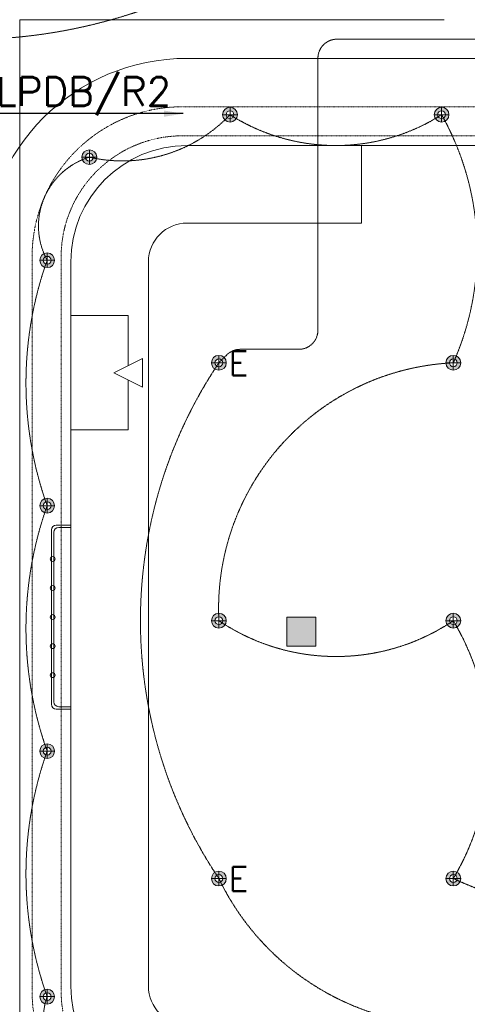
# Model space of a CAD drawing. Header units: millimetres. Extents: x -750 to 72845, y -24282 to 18874.
# Tile 44 of 154: x 5532 to 7879, y 7217 to 12381. Entities that reach past the tile are written whole.
import ezdxf
from ezdxf.enums import TextEntityAlignment as Align

# ---------------------------------------------------------------- set-up
doc = ezdxf.new("R2010")
doc.units = ezdxf.units.MM
doc.header["$MEASUREMENT"] = 0
for name, pattern in [('DASHED', [19.05, 12.7, -6.35]), ('HIDDENX2', [0.75, 0.5, -0.25]), ('IRISH HOUSE_FF46_HYD AIRPORT_HVAC DUCTING LAYOUT 3$0$( Dashed )', [0.75, 0.5, -0.25])]:
    doc.linetypes.add(name, pattern=pattern)
doc.layers.get('0').update_dxf_attribs({"lineweight": 5})
for name, color, linetype, lineweight in [('E Celing Lighting', 5, 'DASHED', 5), ('IRISH HOUSE_FF46_HYD AIRPORT_HVAC DUCTING LAYOUT 3$0$00 Structural', 2, 'Continuous', 25), ('IRISH HOUSE_FF46_HYD AIRPORT_HVAC DUCTING LAYOUT 3$0$Grey', 8, 'Continuous', 9), ('Lighting (Ceiling)', 160, 'Continuous', 15), ('M-MEP-ELLG-CABLE', 146, 'HIDDENX2', 20), ('M-MEP-ELPR-EQUIP', 6, 'Continuous', 20), ('M-MEP-ELSL-DEVICES', 5, 'Continuous', 20), ('M-MEP-GEN', 7, 'Continuous', 5)]:
    doc.layers.add(name, color=color, linetype=linetype, lineweight=lineweight)
doc.layers.add('IRISH HOUSE_FF46_HYD AIRPORT_HVAC DUCTING LAYOUT 3$0$RCP LAYOUT', color=8, linetype='Continuous')
doc.styles.add('Oswald Light', font='txt')
doc.styles.get("Standard").update_dxf_attribs({"font": 'romans.shx'})
doc.dimstyles.new('MDS-50', dxfattribs={"dimtxt": 100, "dimasz": 100, "dimexe": 50, "dimexo": 50, "dimgap": 25, "dimtad": 1, "dimdec": 0, "dimtxsty": 'Oswald Light', "dimcen": 0, "dimdle": 1.5875, "dimazin": 0, "dimtfac": 1, "dimtdec": 0, "dimtix": 1, "dimtmove": 0, "dimatfit": 0, "dimfxl": 0, "dimfrac": 2, "dimtolj": 1, "dimarcsym": 0})

# ---------------------------------------------------------------- blocks, each defined once
blk = doc.blocks.new('cl')
at = {"layer": 'Lighting (Ceiling)'}
h = blk.add_hatch(color=0, dxfattribs=at)
h.dxf.hatch_style = 1
h.paths.add_polyline_path([(1.53, 0.03, 1), (-1.53, 0.03, 1)])
h.paths.add_polyline_path([(-0.81, 0.03, -1), (0.81, 0.03, -1)], flags=16)
at = {"layer": 'Lighting (Ceiling)', "color": 0}
for p, q in [((-1.53, 0.03), (1.53, 0.03)), ((0, 1.56), (0, -1.5))]:
    blk.add_line(p, q, dxfattribs=at)
for radius in [1.53, 0.806]:
    blk.add_circle((0, 0.03), radius, dxfattribs=at)
at = {"color": 0}
blk.add_attdef('NAME', text='', height=5, dxfattribs=at).set_placement((0.84, 2.71), align=Align.MIDDLE_CENTER)
blk = doc.blocks.new('IRISH HOUSE_FF46_HYD AIRPORT_HVAC DUCTING LAYOUT 3$0$IRISH HOUSE-RCP LAYOUT')
at = {"layer": 'IRISH HOUSE_FF46_HYD AIRPORT_HVAC DUCTING LAYOUT 3$0$00 Structural', "lineweight": 0, "ltscale": 0.25}
h = blk.add_hatch(color=8, dxfattribs=at)
h.dxf.hatch_style = 1
h.paths.add_polyline_path([(6584.9, 76.2), (6584.9, -76.2), (6737.3, -76.2), (6737.3, 76.2)])
at = {"color": 8, "lineweight": 0, "ltscale": 0.25}
for p, q in [((7409.9, 3209.1), (5185.4, 3209.1)), ((5185.4, 3209.1), (5185.4, -3245.4))]:
    blk.add_line(p, q, dxfattribs=at)
at = {"layer": 'IRISH HOUSE_FF46_HYD AIRPORT_HVAC DUCTING LAYOUT 3$0$00 Structural', "color": 8, "lineweight": 0, "ltscale": 0.25}
for p, q in [((6584.9, 76.2), (6737.3, 76.2)), ((6584.9, -76.2), (6584.9, 76.2)), ((6737.3, 76.2), (6737.3, -76.2)), ((6737.3, -76.2), (6584.9, -76.2))]:
    blk.add_line(p, q, dxfattribs=at)
at = {"layer": 'IRISH HOUSE_FF46_HYD AIRPORT_HVAC DUCTING LAYOUT 3$0$Grey', "color": 8, "lineweight": 0, "ltscale": 0.25}
for p, q in [((8196.7, 3006.4), (6063.1, 3006.4)), ((6063.1, 2549.2), (8196.7, 2549.2)), ((6977.5, 2549.2), (6063.1, 2549.2)), ((6977.5, 2142.8), (6977.5, 2549.2)), ((6063.1, 2142.8), (6977.5, 2142.8)), ((5453.5, -1859.5), (5453.5, 1939.6)), ((5453.5, 1939.6), (5453.5, -1859.5)), ((5859.9, -1859.5), (5859.9, 1939.6)), ((5351.9, -381), (5351.9, 533.4)), ((5364.6, -368.3), (5364.6, 520.7)), ((5377.3, 558.8), (5453.5, 558.8)), ((5390, 546.1), (5453.5, 546.1)), ((5453.5, -406.4), (5377.3, -406.4)), ((5453.5, -393.7), (5390, -393.7))]:
    blk.add_line(p, q, dxfattribs=at)
at = {"layer": 'IRISH HOUSE_FF46_HYD AIRPORT_HVAC DUCTING LAYOUT 3$0$Grey', "color": 8, "linetype": 'IRISH HOUSE_FF46_HYD AIRPORT_HVAC DUCTING LAYOUT 3$0$( Dashed )', "lineweight": 0, "ltscale": 0.2}
for p, q in [((6037.7, 2752.4), (8196.7, 2752.4)), ((8196.7, 2600), (6037.7, 2600)), ((5250.3, -1884.9), (5250.3, 1965)), ((5402.7, 1965), (5402.7, -1884.9))]:
    blk.add_line(p, q, dxfattribs=at)
at = {"layer": 'IRISH HOUSE_FF46_HYD AIRPORT_HVAC DUCTING LAYOUT 3$0$Grey', "color": 8, "lineweight": 0, "ltscale": 0.25}
for centre in [(5358.3, 381), (5358.3, 228.6), (5358.3, 76.2), (5358.3, -76.2), (5358.3, -228.6)]:
    blk.add_circle(centre, 12.7, dxfattribs=at)
for centre, radius, start, end in [((6063.1, 1939.6), 1066.8, 90, 180), ((6063.1, 1939.6), 609.6, 90, 180), ((6063.1, 1939.6), 609.6, 90, 180), ((6063.1, 1939.6), 203.2, 90, 180), ((5377.3, 533.4), 25.4, 90, 180), ((5390, 520.7), 25.4, 90, 180), ((5377.3, -381), 25.4, 180, 270), ((5390, -368.3), 25.4, 180, 270), ((6063.1, -1859.5), 1066.8, 180, 270), ((6063.1, -1859.5), 609.6, 180, 270), ((6063.1, -1859.5), 609.6, 180, 270), ((6063.1, -1859.5), 203.2, 180, 270)]:
    blk.add_arc(centre, radius, start, end, dxfattribs=at)
at = {"layer": 'IRISH HOUSE_FF46_HYD AIRPORT_HVAC DUCTING LAYOUT 3$0$Grey', "color": 8, "linetype": 'IRISH HOUSE_FF46_HYD AIRPORT_HVAC DUCTING LAYOUT 3$0$( Dashed )', "lineweight": 0, "ltscale": 0.2}
for centre, radius, start, end in [((6037.7, 1965), 787.4, 90, 180), ((6037.7, 1965), 635, 90, 180), ((6037.7, -1884.9), 787.4, 180, 270), ((6037.7, -1884.9), 635, 180, 270)]:
    blk.add_arc(centre, radius, start, end, dxfattribs=at)
blk = doc.blocks.new('IRISH HOUSE_FF46_HYD AIRPORT_HVAC DUCTING LAYOUT 3')
at = {"layer": 'IRISH HOUSE_FF46_HYD AIRPORT_HVAC DUCTING LAYOUT 3$0$RCP LAYOUT', "lineweight": 0}
blk.add_blockref('IRISH HOUSE_FF46_HYD AIRPORT_HVAC DUCTING LAYOUT 3$0$IRISH HOUSE-RCP LAYOUT', (0, 0), dxfattribs=at)
blk = doc.blocks.new('LCSB')
at = {"color": 0}
blk.add_lwpolyline([(-50, 250), (50, 250), (0, 150), (0, 150)], close=True, dxfattribs=at)
blk.add_lwpolyline([(25, 200), (200, 200), (200, 0), (-200, 0), (-200, 200), (-25, 200)], dxfattribs=at)

msp = doc.modelspace()

# ---------------------------------------------------------------- linework, layer by layer
at = {"layer": 'M-MEP-ELLG-CABLE', "color": 1, "ltscale": 5, "elevation": 1}
msp.add_lwpolyline([(7189.5, 13050.1, -0.273255), (4413.8, 12406.6, -0.368803), (3304.7, 12406.6, -0.351543), (2198.2, 12407.3, 0.679195), (1643.7, 11763.7, 0.350709), (2752.9, 11762.9, 0.368803), (3861.9, 11762.9, 0.351324), (4971.3, 11762.9)], format="xyb", dxfattribs=at)
at = {"layer": 'M-MEP-ELLG-CABLE', "color": 5, "ltscale": 5}
msp.add_lwpolyline([(12252, 12278.5), (7195.5, 12278.5, 0.414214), (7095.5, 12178.5), (7095.5, 10752.1, -0.414214), (6995.5, 10652.1), (6688.7, 10652.1, 0.198351), (6618.2, 10623), (6576.4, 10581.4, 0.303981), (6576.4, 7876.7, 0.628175), (9034, 7876.7)], format="xyb", dxfattribs=at)
at = {"layer": 'M-MEP-ELLG-CABLE', "color": 1, "ltscale": 5}
msp.add_lwpolyline([(5897.6, 6796.7, -0.413275), (5676.4, 7257.4, -0.172632), (5676.4, 8544.7, -0.172632), (5676.4, 9832, -0.172632), (5676.4, 11119.3, -0.473821), (5897.6, 11659.8, 0.265441), (6634.8, 11882.4, 0.291243), (7743.7, 11882.4, -0.237073), (7805.2, 10581.4, 0.414119), (6576.4, 9229, 0.305782), (7805.2, 9229, -0.27527), (7805.2, 7876.7, 0.216265), (10262.8, 7876.7)], format="xyb", dxfattribs=at)

# ---------------------------------------------------------------- block references
at = {"layer": 'E Celing Lighting', "color": 1, "yscale": 25.32885420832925, "zscale": 25.32885420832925}
for p, xscale in [((6634.8, 11881.7), 25.32885420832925), ((7743.7, 11881.7), 25.32885420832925), ((5897.6, 11659.1), 25.32885420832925), ((5676.4, 11118.5), 25.32885420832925), ((7805.2, 10580.7), -25.32885420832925), ((5676.4, 9831.2), 25.32885420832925), ((6576.4, 9228.3), -25.32885420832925), ((7805.2, 9228.3), -25.32885420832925), ((5676.4, 8543.9), 25.32885420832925), ((7805.2, 7875.9), -25.32885420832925), ((5676.4, 7256.7), 25.32885420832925)]:
    msp.add_blockref('cl', p, dxfattribs=dict(at, xscale=xscale))
at = {"layer": 'E Celing Lighting', "color": 5}
ref = msp.add_blockref('cl', (6576.4, 10580.7), dxfattribs=dict(at, xscale=-25.32885420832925, yscale=25.32885420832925, zscale=25.32885420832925))
ref.add_attrib('NAME', 'E', dxfattribs={"layer": '0', "color": 0, "height": 126.6}).set_placement((6679.5, 10578.9), align=Align.MIDDLE_CENTER)
ref = msp.add_blockref('cl', (6576.4, 7875.9), dxfattribs=dict(at, xscale=-25.32885420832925, yscale=25.32885420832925, zscale=25.32885420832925))
ref.add_attrib('NAME', 'E', dxfattribs={"layer": '0', "color": 0, "height": 126.6}).set_placement((6679.5, 7874.2), align=Align.MIDDLE_CENTER)
at = {"layer": 'M-MEP-ELPR-EQUIP'}
msp.add_blockref('IRISH HOUSE_FF46_HYD AIRPORT_HVAC DUCTING LAYOUT 3', (347, 9171.7), dxfattribs=at)
at = {"layer": 'M-MEP-ELSL-DEVICES', "color": 6, "xscale": 1.5, "yscale": 1.5, "zscale": 1.5, "rotation": 270}
msp.add_blockref('LCSB', (5800.5, 10529.1), dxfattribs=at)

# ---------------------------------------------------------------- texts
at = {"layer": 'M-MEP-GEN', "insert": (5407.3, 11979.4, 0), "char_height": 150, "width": 664.012, "attachment_point": 4}
msp.add_mtext('{\\Fsimplex|c0;LPDB/R2}', dxfattribs=at)

# ---------------------------------------------------------------- leaders
at = {"layer": 'M-MEP-ELLG-CABLE', "color": 1, "ltscale": 5}
msp.add_leader([(6388.5, 11888), (5389.4, 11888), (4950.9, 11762.9)], dimstyle='MDS-50', override={"dimtad": 0}, dxfattribs=at)

doc.saveas('drawing.dxf')
